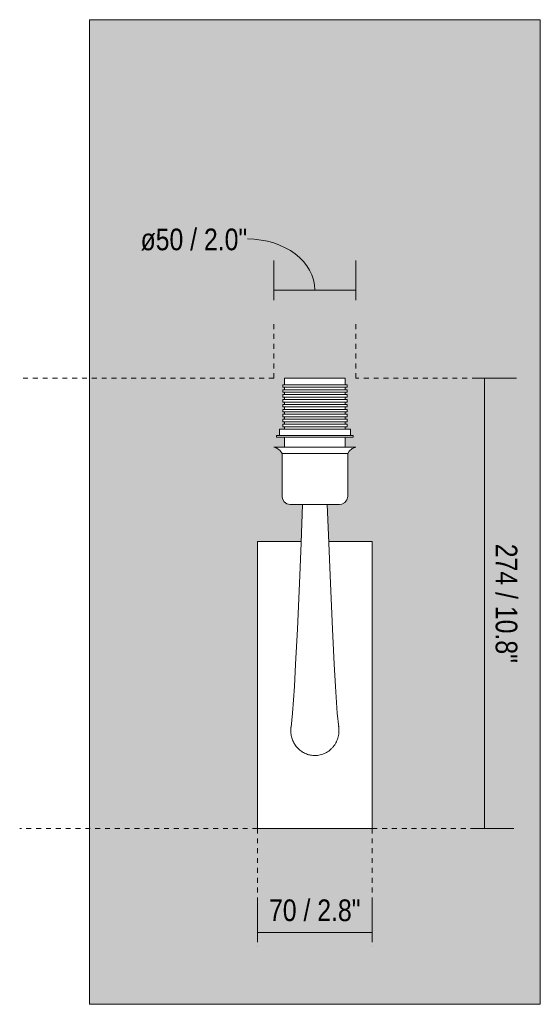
# Model space of a CAD drawing. Header units: millimetres. Extents: x -6760 to -4694, y -893 to 6739.
# Tile 1 of 3: x -6760 to -6442, y 0 to 600. Entities that reach past the tile are written whole.
import ezdxf

# ---------------------------------------------------------------- set-up
doc = ezdxf.new("R2010")
doc.units = ezdxf.units.MM
doc.linetypes.add('Dash', pattern=[6, 3, -3])
doc.layers.add('A-ANNO-DIMS', color=7, linetype='Dash', lineweight=9, true_color=0xd2d2d2)
for name, color, linetype, lineweight in [('A-ANNO-DIMS-6', 7, 'Continuous', 9), ('A-WALL', 7, 'Continuous', 9), ('E-LITE-EQPM', 7, 'Continuous', 20)]:
    doc.layers.add(name, color=color, linetype=linetype, lineweight=lineweight)
doc.styles.add('Arial Narrow', font='ARIALN.TTF', dxfattribs={"height": 13.2})
doc.dimstyles.new('FARO_-_2_2mm_Arial_Narrow_mm_Inch_Left', dxfattribs={"dimscale": 304.8, "dimtxt": 13.509289, "dimasz": 0, "dimexe": 0.059055, "dimexo": 0.0625, "dimgap": 0.009843, "dimtad": 1, "dimdec": 0, "dimzin": 0, "dimdsep": 46, "dimtxsty": 'Arial Narrow', "dimblk1": 'NONE', "dimblk2": 'NONE', "dimsah": 1, "dimcen": 0.09, "dimadec": 0, "dimazin": 0, "dimtfac": 1, "dimtdec": 4, "dimtix": 1, "dimtmove": 1, "dimatfit": 3, "dimfxl": 0.019685, "dimfxlon": 1, "dimtvp": 1, "dimtolj": 1, "dimtzin": 0, "dimarcsym": 2})
doc.dimstyles.new('FARO_-_2_2mm_Arial_Narrow_mm_Inch_Left_1', dxfattribs={"dimscale": 304.8, "dimtxt": 13.509289, "dimasz": 0, "dimexe": 0.059055, "dimexo": 0.0625, "dimgap": 0.009843, "dimtad": 1, "dimdec": 0, "dimzin": 0, "dimdsep": 46, "dimtxsty": 'Arial Narrow', "dimblk1": 'NONE', "dimblk2": 'NONE', "dimsah": 1, "dimcen": 0.09, "dimadec": 0, "dimazin": 0, "dimtfac": 1, "dimtdec": 4, "dimtix": 1, "dimtmove": 0, "dimatfit": 3, "dimfxl": 0.019685, "dimfxlon": 1, "dimtvp": 1, "dimtolj": 1, "dimtzin": 0, "dimarcsym": 2})
doc.dimstyles.new('FARO_-_2_2mm_Arial_Narrow_mm_Inch_Right', dxfattribs={"dimscale": 304.8, "dimtxt": 13.509289, "dimasz": 0, "dimexe": 0.059055, "dimexo": 0.0625, "dimgap": 0.009843, "dimtad": 1, "dimdec": 0, "dimzin": 0, "dimdsep": 46, "dimtxsty": 'Arial Narrow', "dimblk1": 'NONE', "dimblk2": 'NONE', "dimsah": 1, "dimcen": 0.09, "dimadec": 0, "dimazin": 0, "dimtfac": 1, "dimtdec": 4, "dimtix": 1, "dimtmove": 0, "dimatfit": 3, "dimfxl": 0.019685, "dimfxlon": 1, "dimtvp": 1, "dimtolj": 1, "dimtzin": 0, "dimarcsym": 2})

# ---------------------------------------------------------------- blocks, each defined once
blk = doc.blocks.new('29680 - 29680 REM Matt nickel structure wall lamp-578290-Alzado_PDF')
at = {"layer": 'E-LITE-EQPM'}
for p, q in [((-6598, 381.5), (-6598, 377.52)), ((-6598, 381.5), (-6579.5, 381.5)), ((-6579.5, 381.5), (-6561, 381.5)), ((-6561, 377.52), (-6561, 381.5)), ((-6599.09, 377.52), (-6599.09, 375.99)), ((-6599.09, 377.52), (-6579.5, 377.52)), ((-6599.09, 375.99), (-6579.5, 375.99)), ((-6599.09, 374.52), (-6599.09, 372.99)), ((-6599.09, 374.52), (-6579.5, 374.52)), ((-6599.09, 372.99), (-6579.5, 372.99)), ((-6598, 375.99), (-6598, 374.52)), ((-6598, 372.99), (-6598, 371.52)), ((-6579.5, 377.52), (-6559.9, 377.52)), ((-6579.5, 375.99), (-6559.9, 375.99)), ((-6579.5, 374.52), (-6559.9, 374.52)), ((-6579.5, 372.99), (-6559.9, 372.99)), ((-6561, 374.52), (-6561, 375.99)), ((-6561, 371.52), (-6561, 372.99)), ((-6559.9, 375.99), (-6559.9, 377.52)), ((-6559.9, 372.99), (-6559.9, 374.52)), ((-6599.09, 371.52), (-6599.09, 369.99)), ((-6599.09, 371.52), (-6579.5, 371.52)), ((-6599.09, 369.99), (-6579.5, 369.99)), ((-6599.09, 368.52), (-6599.09, 366.99)), ((-6599.09, 368.52), (-6579.5, 368.52)), ((-6599.09, 366.99), (-6579.5, 366.99)), ((-6598, 369.99), (-6598, 368.52)), ((-6598, 366.99), (-6598, 365.52)), ((-6579.5, 371.52), (-6559.9, 371.52)), ((-6579.5, 369.99), (-6559.9, 369.99)), ((-6579.5, 368.52), (-6559.9, 368.52)), ((-6579.5, 366.99), (-6559.9, 366.99)), ((-6561, 368.52), (-6561, 369.99)), ((-6561, 365.52), (-6561, 366.99)), ((-6559.9, 369.99), (-6559.9, 371.52)), ((-6559.9, 366.99), (-6559.9, 368.52)), ((-6599.09, 365.52), (-6599.09, 363.99)), ((-6599.09, 365.52), (-6579.5, 365.52)), ((-6599.09, 363.99), (-6579.5, 363.99)), ((-6599.09, 362.52), (-6599.09, 360.99)), ((-6599.09, 362.52), (-6579.5, 362.52)), ((-6599.09, 360.99), (-6579.5, 360.99)), ((-6598, 363.99), (-6598, 362.52)), ((-6598, 360.99), (-6598, 359.52)), ((-6579.5, 365.52), (-6559.9, 365.52)), ((-6579.5, 363.99), (-6559.9, 363.99)), ((-6579.5, 362.52), (-6559.9, 362.52)), ((-6579.5, 360.99), (-6559.9, 360.99)), ((-6561, 362.52), (-6561, 363.99)), ((-6561, 359.52), (-6561, 360.99)), ((-6559.9, 363.99), (-6559.9, 365.52)), ((-6559.9, 360.99), (-6559.9, 362.52)), ((-6599.09, 359.52), (-6599.09, 357.99)), ((-6599.09, 359.52), (-6579.5, 359.52)), ((-6599.09, 357.99), (-6579.5, 357.99)), ((-6599.09, 356.52), (-6599.09, 354.99)), ((-6599.09, 356.52), (-6579.5, 356.52)), ((-6599.09, 354.99), (-6579.5, 354.99)), ((-6598, 357.99), (-6598, 356.52)), ((-6598, 354.99), (-6598, 353.52)), ((-6579.5, 359.52), (-6559.9, 359.52)), ((-6579.5, 357.99), (-6559.9, 357.99)), ((-6579.5, 356.52), (-6559.9, 356.52)), ((-6579.5, 354.99), (-6559.9, 354.99)), ((-6561, 356.52), (-6561, 357.99)), ((-6561, 353.52), (-6561, 354.99)), ((-6559.9, 357.99), (-6559.9, 359.52)), ((-6559.9, 354.99), (-6559.9, 356.52)), ((-6601.18, 350.52), (-6601.18, 346.58)), ((-6601.18, 350.52), (-6579.5, 350.52)), ((-6599.09, 353.52), (-6599.09, 351.99)), ((-6599.09, 353.52), (-6579.5, 353.52)), ((-6599.09, 351.99), (-6579.5, 351.99)), ((-6598, 351.99), (-6598, 350.52)), ((-6579.5, 353.52), (-6559.9, 353.52)), ((-6579.5, 351.99), (-6559.9, 351.99)), ((-6579.5, 350.52), (-6557.81, 350.52)), ((-6561, 350.52), (-6561, 351.99)), ((-6559.9, 351.99), (-6559.9, 353.52)), ((-6557.81, 346.58), (-6557.81, 350.52)), ((-6602.83, 346.58), (-6602.83, 345.68)), ((-6602.83, 346.58), (-6579.5, 346.58)), ((-6602.83, 345.68), (-6579.5, 345.68)), ((-6598, 345.68), (-6598, 339.5)), ((-6579.5, 346.58), (-6556.16, 346.58)), ((-6579.5, 345.68), (-6556.16, 345.68)), ((-6561, 339.5), (-6561, 345.68)), ((-6556.16, 345.68), (-6556.16, 346.58)), ((-6604.5, 339.5), (-6579.5, 339.5)), ((-6579.5, 339.5), (-6554.5, 339.5)), ((-6599.5, 335.67), (-6599.5, 309.5)), ((-6599.5, 335.67), (-6579.5, 335.67)), ((-6579.5, 335.67), (-6559.5, 335.67)), ((-6559.5, 309.5), (-6559.5, 335.67)), ((-6587.9, 282.11), (-6614.5, 282.11)), ((-6614.5, 282.11), (-6614.5, 107.11)), ((-6544.5, 282.11), (-6571.1, 282.11)), ((-6544.5, 107.11), (-6544.5, 282.11)), ((-6614.5, 107.11), (-6544.5, 107.11))]:
    blk.add_line(p, q, dxfattribs=at)
at = {"layer": 'E-LITE-EQPM', "flags": 128}
for points in [[(-6599.5, 335.67), (-6600.95, 337.69), (-6603.02, 339.06), (-6604.5, 339.5)], [(-6554.5, 339.5), (-6556.82, 338.62), (-6558.69, 336.98), (-6559.5, 335.67)], [(-6594.5, 304.5), (-6596.56, 304.95), (-6598.26, 306.2), (-6599.28, 308.05), (-6599.5, 309.5)], [(-6559.5, 309.5), (-6559.94, 307.44), (-6561.2, 305.74), (-6563.05, 304.71), (-6564.5, 304.5)], [(-6586.91, 304.5), (-6589.58, 304.5), (-6591.98, 304.5), (-6593.63, 304.5), (-6594.43, 304.5), (-6594.5, 304.5)], [(-6594.5, 304.5), (-6594.05, 304.5), (-6592.72, 304.5), (-6590.6, 304.5), (-6587.82, 304.5), (-6584.53, 304.5), (-6580.94, 304.5), (-6579.5, 304.5)], [(-6587.03, 304.5), (-6587.95, 281.16), (-6588.76, 261.26), (-6590.18, 228.62), (-6591.23, 207.37), (-6592.02, 193.72), (-6593.18, 177.46), (-6594.06, 168.9)], [(-6579.5, 304.5), (-6575.85, 304.5), (-6572.42, 304.5), (-6569.41, 304.5), (-6567.01, 304.5), (-6565.37, 304.5), (-6564.57, 304.5), (-6564.5, 304.5)], [(-6564.5, 304.5), (-6564.95, 304.5), (-6566.27, 304.5), (-6568.39, 304.5), (-6571.18, 304.5), (-6572.08, 304.5)], [(-6571.96, 304.5), (-6571.04, 281.16), (-6570.23, 261.26), (-6568.81, 228.62), (-6567.76, 207.37), (-6566.97, 193.72), (-6565.81, 177.46), (-6564.93, 168.9)]]:
    blk.add_lwpolyline(points, dxfattribs=at)
at = {"layer": 'E-LITE-EQPM'}
for points, knots in [([(-6593.96, 169.57), (-6594.07, 168.93), (-6594.25, 167.2), (-6594.12, 164.55), (-6593.42, 161.78), (-6592.38, 159.36), (-6590.92, 157.15), (-6589.14, 155.21), (-6587.02, 153.64), (-6584.65, 152.45), (-6582.18, 151.76), (-6580.41, 151.58), (-6579.5, 151.57)], [-0.5555556, -0.5555556, -0.5555556, -0.5555556, -0.5138889, -0.4444444, -0.3888889, -0.3333333, -0.2777778, -0.2222222, -0.1666667, -0.1111111, -0.0555556, 0, 0, 0, 0]), ([(-6579.5, 151.57), (-6577.21, 151.6), (-6574.08, 152.32), (-6570.77, 154.47), (-6569.19, 155.92), (-6568.1, 157.18), (-6567.14, 158.54), (-6566.1, 160.42), (-6565.34, 162.54), (-6564.93, 164.66), (-6564.75, 166.85), (-6564.85, 168.5), (-6565.03, 169.58)], [-1, -1, -1, -1, -0.8611111, -0.7916667, -0.7569444, -0.7222222, -0.6875, -0.6527778, -0.5833333, -0.5486111, -0.5138889, -0.4444444, -0.4444444, -0.4444444, -0.4444444])]:
    blk.add_open_spline(points, degree=3, knots=knots, dxfattribs=at)
blk = doc.blocks.new('DIMBLOCK1-Alzado_PDF')
at = {"layer": 'A-ANNO-DIMS-6', "color": 251, "true_color": 0x5b5b5b, "transparency": 16777216}
for p, q in [((-6476.09, 381.5), (-6482.09, 381.5)), ((-6476.26, 381.5), (-6458.09, 381.5)), ((-6476.09, 381.5), (-6476.09, 107.11)), ((-6476.09, 107.11), (-6482.09, 107.11)), ((-6476.26, 107.11), (-6458.09, 107.11))]:
    blk.add_line(p, q, dxfattribs=at)
at = {"layer": 'A-ANNO-DIMS-6', "color": 0, "transparency": 16777216, "insert": (-6456.03, 280.65), "char_height": 13.2, "width": 87.2314, "attachment_point": 1, "rotation": 270, "line_spacing_factor": 0.974696, "style": 'Arial Narrow'}
blk.add_mtext('274 / 10.8"', dxfattribs=at)
blk = doc.blocks.new('_None')
blk = doc.blocks.new('DIMBLOCK2-Alzado_PDF')
at = {"layer": 'A-ANNO-DIMS-6', "color": 251, "true_color": 0x5b5b5b, "transparency": 16777216}
for p, q in [((-6604.5, 429.17), (-6604.5, 453.17)), ((-6554.5, 429.17), (-6554.5, 453.17)), ((-6604.5, 435.17), (-6554.5, 435.17)), ((-6604.5, 435.17), (-6604.5, 429.17)), ((-6554.5, 435.17), (-6554.5, 429.17))]:
    blk.add_line(p, q, dxfattribs=at)
blk.add_ellipse((-6620.64, 435.17), major_axis=(41.14, 0), ratio=0.75856, start_param=0, end_param=1.570796, dxfattribs=at)
at = {"layer": 'A-ANNO-DIMS-6', "color": 0, "transparency": 16777216, "insert": (-6685.82, 472.71), "char_height": 13.2, "width": 78.2252, "attachment_point": 1, "line_spacing_factor": 0.974696, "style": 'Arial Narrow'}
blk.add_mtext('ø50 / 2.0"', dxfattribs=at)
blk = doc.blocks.new('DIMBLOCK3-Alzado_PDF')
at = {"layer": 'A-ANNO-DIMS-6', "color": 251, "true_color": 0x5b5b5b, "transparency": 16777216}
for p, q in [((-6614.5, 43.67), (-6614.5, 61.84)), ((-6544.5, 43.67), (-6544.5, 61.84)), ((-6614.5, 43.84), (-6544.5, 43.84)), ((-6614.5, 43.84), (-6614.5, 37.84)), ((-6544.5, 43.84), (-6544.5, 37.84))]:
    blk.add_line(p, q, dxfattribs=at)
at = {"layer": 'A-ANNO-DIMS-6', "color": 0, "transparency": 16777216, "insert": (-6607.48, 63.9), "char_height": 13.2, "width": 67.1605, "attachment_point": 1, "line_spacing_factor": 0.974696, "style": 'Arial Narrow'}
blk.add_mtext('70 / 2.8"', dxfattribs=at)

msp = doc.modelspace()

# ---------------------------------------------------------------- hatches: boundary and pattern name
at = {"layer": 'A-WALL', "true_color": 0xf7f7f7}
h = msp.add_hatch(color=7, dxfattribs=at)
h.paths.add_polyline_path([(-6717, 0), (-6442, 0), (-6442, 600), (-6717, 600), (-6717, 107.11)])
h.paths.add_polyline_path([(-6565.64, 107.11), (-6614.5, 107.11), (-6614.5, 282.11), (-6587.91, 282.11), (-6587.28, 297.43), (-6586.91, 304.5), (-6594.5, 304.5), (-6596.09, 304.78), (-6597.36, 305.46), (-6598.44, 306.47), (-6599.11, 307.85), (-6599.14, 307.92), (-6599.5, 309.5), (-6599.5, 335.67), (-6600.52, 337.31), (-6602.29, 338.65), (-6604.5, 339.5), (-6598, 339.5), (-6598, 345.68), (-6602.83, 345.68), (-6602.83, 346.58), (-6601.18, 346.58), (-6601.18, 350.52), (-6598, 350.52), (-6598, 351.99), (-6599.09, 351.99), (-6599.09, 353.52), (-6598, 353.52), (-6598, 354.99), (-6599.09, 354.99), (-6599.09, 356.52), (-6598, 356.52), (-6598, 357.99), (-6599.09, 357.99), (-6599.09, 359.52), (-6598, 359.52), (-6598, 360.99), (-6599.09, 360.99), (-6599.09, 362.52), (-6598, 362.52), (-6598, 363.99), (-6599.09, 363.99), (-6599.09, 365.52), (-6598, 365.52), (-6598, 366.99), (-6599.09, 366.99), (-6599.09, 368.52), (-6598, 368.52), (-6598, 369.99), (-6599.09, 369.99), (-6599.09, 371.52), (-6598, 371.52), (-6598, 372.99), (-6599.09, 372.99), (-6599.09, 374.52), (-6598, 374.52), (-6598, 375.99), (-6599.09, 375.99), (-6599.09, 377.52), (-6598, 377.52), (-6598, 381.5), (-6561, 381.5), (-6561, 377.52), (-6559.9, 377.52), (-6559.9, 375.99), (-6561, 375.99), (-6561, 374.52), (-6559.9, 374.52), (-6559.9, 372.99), (-6561, 372.99), (-6561, 371.52), (-6559.9, 371.52), (-6559.9, 369.99), (-6561, 369.99), (-6561, 368.52), (-6559.9, 368.52), (-6559.9, 366.99), (-6561, 366.99), (-6561, 365.52), (-6559.9, 365.52), (-6559.9, 363.99), (-6561, 363.99), (-6561, 362.52), (-6559.9, 362.52), (-6559.9, 360.99), (-6561, 360.99), (-6561, 359.52), (-6559.9, 359.52), (-6559.9, 357.99), (-6561, 357.99), (-6561, 356.52), (-6559.9, 356.52), (-6559.9, 354.99), (-6561, 354.99), (-6561, 353.52), (-6559.9, 353.52), (-6559.9, 351.99), (-6561, 351.99), (-6561, 350.52), (-6557.81, 350.52), (-6557.81, 346.58), (-6556.16, 346.58), (-6556.16, 345.68), (-6561, 345.68), (-6561, 339.5), (-6554.5, 339.5), (-6556.98, 338.49), (-6558.56, 337.18), (-6559.5, 335.67), (-6559.5, 309.5), (-6559.93, 307.71), (-6560.17, 307.18), (-6561.24, 305.75), (-6562.1, 305.16), (-6562.87, 304.81), (-6563.53, 304.64), (-6564.79, 304.5), (-6572.08, 304.5), (-6571.39, 290.03), (-6571.1, 282.11), (-6544.5, 282.11), (-6544.5, 107.11), (-6565.03, 107.11)])

# ---------------------------------------------------------------- linework, layer by layer
at = {"layer": 'A-ANNO-DIMS'}
for p, q in [((-6604.5, 381.5), (-6604.5, 416.5)), ((-6554.5, 381.5), (-6554.5, 416.5)), ((-6604.5, 381.5), (-6759.56, 381.5)), ((-6456.62, 381.5), (-6554.5, 381.5)), ((-6614.5, 107.11), (-6759.56, 107.11)), ((-6614.5, 107.11), (-6614.5, 35)), ((-6544.5, 107.11), (-6472.08, 107.11)), ((-6544.5, 107.11), (-6544.5, 35))]:
    msp.add_line(p, q, dxfattribs=at)
at = {"layer": 'A-WALL', "color": 253, "true_color": 0xaaaaaa}
for p, q in [((-6442, 600), (-6717, 600)), ((-6717, 600), (-6717, 0)), ((-6442, 0), (-6442, 600)), ((-6717, 0), (-6442, 0))]:
    msp.add_line(p, q, dxfattribs=at)

# ---------------------------------------------------------------- block references
at = {"layer": 'E-LITE-EQPM'}
msp.add_blockref('29680 - 29680 REM Matt nickel structure wall lamp-578290-Alzado_PDF', (0, 0), dxfattribs=at)

# ---------------------------------------------------------------- dimensions: what is measured, and where the dimension line sits
at = {"layer": 'A-ANNO-DIMS', "color": 251, "linetype": 'Continuous', "true_color": 0x5b5b5b}
dim = msp.add_linear_dim(base=(-6554.5, 435.17), p1=(-6604.5, 429.17), p2=(-6554.5, 429.17), text='ø<>', dimstyle='FARO_-_2_2mm_Arial_Narrow_mm_Inch_Left', override={"dimpost": '<>', "dimfxl": 50}, dxfattribs=at)
dim.commit()
dim.dimension.update_dxf_attribs({"geometry": 'DIMBLOCK2-Alzado_PDF', "text_midpoint": (-6646.71, 463.91), "dimtype": 160})
dim = msp.add_linear_dim(base=(-6476.09, 107.11), p1=(-6482.09, 381.5), p2=(-6482.09, 107.11), angle=90, dimstyle='FARO_-_2_2mm_Arial_Narrow_mm_Inch_Right', override={"dimtad": 4, "dimpost": '<>', "dimfxl": 274.387138}, dxfattribs=at)
dim.commit()
dim.dimension.update_dxf_attribs({"geometry": 'DIMBLOCK1-Alzado_PDF', "text_midpoint": (-6464.55, 244.31)})
dim = msp.add_linear_dim(base=(-6544.5, 43.84), p1=(-6614.5, 37.84), p2=(-6544.5, 37.84), dimstyle='FARO_-_2_2mm_Arial_Narrow_mm_Inch_Left_1', override={"dimpost": '<>', "dimfxl": 70}, dxfattribs=at)
dim.commit()
dim.dimension.update_dxf_attribs({"geometry": 'DIMBLOCK3-Alzado_PDF', "text_midpoint": (-6579.5, 55.38)})

doc.saveas('drawing.dxf')
